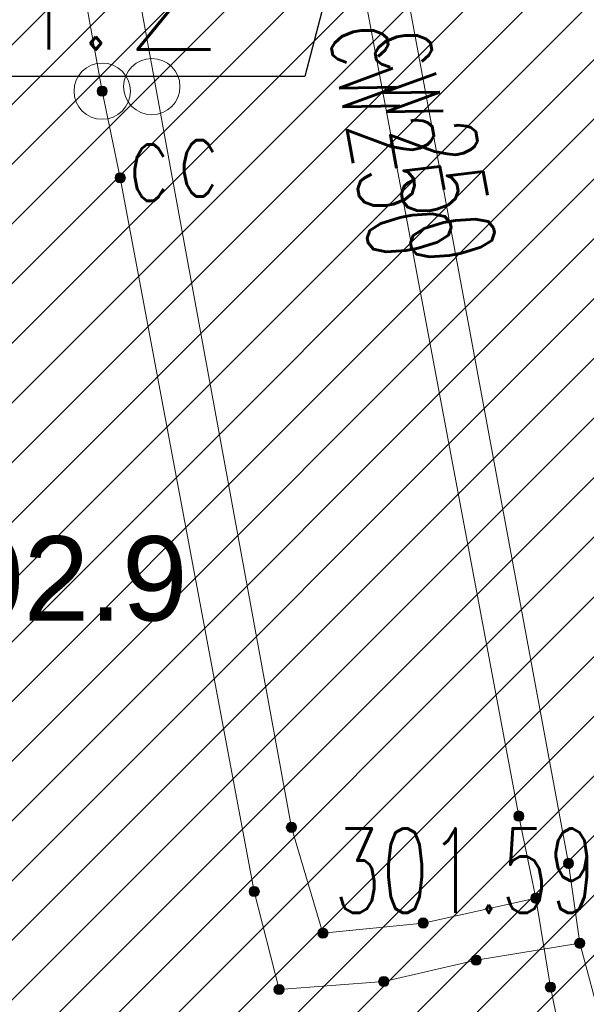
# Model space of a CAD drawing. Header units: metres. Extents: x 6567444 to 13135881, y 5574237 to 11149086.
# Tile 90 of 212: x 6567831.1 to 6567836.13, y 5574514.78 to 5574523.52. Entities that reach past the tile are written whole.
import ezdxf
from ezdxf import colors
from ezdxf.entities.mleader import LeaderData, LeaderLine
from ezdxf.enums import TextEntityAlignment as Align
from ezdxf.math import Vec2, Vec3

# ---------------------------------------------------------------- set-up
doc = ezdxf.new("R2010")
doc.units = ezdxf.units.M
for name, color, linetype, lineweight in [('_MDCP$0$GES_InneUrzadzeniaTowarzyszace_P', 7, 'Continuous', 18), ('_MDCP$0$GES_PrzewodCieplowniczy', 212, 'Continuous', 18), ('_MDCP$0$GES_Rzedna', 7, 'Continuous', 18), ('_MDCP$0$OTRN', 7, 'Continuous', 13), ('_TT_WOD_Opis_PKT_II', 7, 'Continuous', 30), ('GE.I.6640.1.468.2024_MDCP_dodatkowe pomiary_12.03.2026$0$GES_InneUrzadzeniaTowarzyszace_P', 7, 'Continuous', 18), ('GE.I.6640.1.468.2024_MDCP_dodatkowe pomiary_12.03.2026$0$GES_PrzewodCieplowniczy', 212, 'Continuous', 18), ('GE.I.6640.1.468.2024_MDCP_dodatkowe pomiary_12.03.2026$0$GES_Rzedna', 7, 'Continuous', 18), ('GE.I.6640.1.468.2024_MDCP_dodatkowe pomiary_12.03.2026$0$OTRN', 7, 'Continuous', 13)]:
    doc.layers.add(name, color=color, linetype=linetype, lineweight=lineweight)
for name, color, linetype in [('_MDCP$0$OTRN_O', 7, 'Continuous'), ('FORMA - Arch 01 - PZT 1 Strefy', 7, 'Continuous'), ('GE.I.6640.1.468.2024_MDCP_dodatkowe pomiary_12.03.2026$0$OTRN_O', 7, 'Continuous')]:
    doc.layers.add(name, color=color, linetype=linetype)
doc.styles.add('_MDCP$0$BDOT', font='arial.ttf', dxfattribs={"width": 0.9})
doc.styles.add('_MDCP$0$STANDARD', font='simplex.shx')
doc.styles.add('GE.I.6640.1.468.2024_MDCP_dodatkowe pomiary_12.03.2026$0$BDOT', font='arial.ttf', dxfattribs={"width": 0.9})
doc.styles.add('GE.I.6640.1.468.2024_MDCP_dodatkowe pomiary_12.03.2026$0$STANDARD', font='simplex.shx')
doc.styles.add('ROMANS', font='romans.shx', dxfattribs={"width": 0.9})

# ---------------------------------------------------------------- blocks, each defined once
blk = doc.blocks.new('_MDCP$0$other_SUPW_O')
at = {"color": 0, "linetype": 'Continuous', "lineweight": 18}
blk.add_circle((0, 0), 0.5, dxfattribs=at)
blk = doc.blocks.new('_MDCP$0$other_SUPS01_02')
at = {"linetype": 'Continuous', "lineweight": 13}
blk.add_hatch(color=0, dxfattribs=at).paths.add_polyline_path([(0, -0.090553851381, 1), (0, 0.090553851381, 1)])
at = {"color": 0, "linetype": 'Continuous', "lineweight": 13}
blk.add_circle((0, 0), 0.090553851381, dxfattribs=at)
blk = doc.blocks.new('_MDCP$0$OTRN')
at = {"layer": '_MDCP$0$OTRN', "color": 0, "const_width": 0.09}
blk.add_lwpolyline([(-0.045, 0, 1), (0.045, 0, 1)], format="xyb", close=True, dxfattribs=at)
at = {"layer": '_MDCP$0$OTRN_O', "color": 0, "style": '_MDCP$0$BDOT'}
blk.add_attdef('RZEDNA', (0.5138805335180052, 0.5151789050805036), '', height=1.5, dxfattribs=at)
blk = doc.blocks.new('_MDCP')
at = {"layer": '_MDCP$0$GES_PrzewodCieplowniczy', "color": 212, "linetype": 'Continuous', "lineweight": 18}
for points in [[(6567835.394793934, 5574577.253727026), (6567835.56, 5574576.27), (6567841.12, 5574549.13), (6567842.56, 5574542.47), (6567842.66, 5574541.85), (6567842.59, 5574541.6), (6567842.37, 5574541.42), (6567841.76, 5574541.31), (6567832.56, 5574539.84), (6567831.99, 5574539.72), (6567831.81, 5574539.63), (6567831.65, 5574539.49), (6567831.8, 5574538.65), (6567833.769999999, 5574527.9), (6567835.97, 5574516.03), (6567836.07, 5574515.32), (6567836.27, 5574514.58), (6567838.64, 5574502.84)], [(6567840.21, 5574493.419999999), (6567838.21, 5574503.22), (6567835.809999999, 5574514.93), (6567835.68, 5574515.72), (6567835.53, 5574516.45), (6567833.32, 5574528.209999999), (6567831.320000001, 5574539.11), (6567831.19, 5574539.86), (6567831.31, 5574540.06), (6567831.53, 5574540.16), (6567832.13, 5574540.28), (6567841.07, 5574541.69), (6567841.7, 5574541.789999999), (6567841.9, 5574541.97), (6567842.01, 5574542.23), (6567841.92, 5574542.82), (6567840.56, 5574549.05), (6567834.9, 5574576.290000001), (6567834.74, 5574576.8), (6567834.714150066, 5574577.125709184)], [(6567835.68, 5574515.72), (6567834.68, 5574515.500000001), (6567833.79, 5574515.41), (6567833.51, 5574516.35), (6567832.44, 5574522.19), (6567832.16, 5574523.72), (6567831.79, 5574526.04), (6567831.58, 5574526.96), (6567831.47, 5574527.08), (6567831.3, 5574527.11), (6567830.49, 5574526.95), (6567828.78, 5574526.589999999), (6567826.68, 5574526.13), (6567800.623726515, 5574520.081677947)], [(6567800.735871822, 5574519.588797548), (6567826.76, 5574525.61), (6567828.62, 5574526.02), (6567830.22, 5574526.41), (6567830.96, 5574526.579999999), (6567831.1, 5574526.54), (6567831.21, 5574526.4), (6567831.36, 5574525.68), (6567831.69, 5574523.660000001), (6567831.83, 5574522.89), (6567831.99, 5574522.12), (6567833.18, 5574515.78), (6567833.4, 5574514.910000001), (6567834.33, 5574514.98), (6567835.15, 5574515.17), (6567836.07, 5574515.32)]]:
    blk.add_lwpolyline(points, dxfattribs=at)
at = {"layer": '_MDCP$0$GES_InneUrzadzeniaTowarzyszace_P', "linetype": 'Continuous', "xscale": 0.5, "yscale": 0.5, "zscale": 0.5}
for p in [(6567831.83, 5574522.89), (6567832.27, 5574522.93)]:
    blk.add_blockref('_MDCP$0$other_SUPW_O', p, dxfattribs=at)
at = {"layer": '_MDCP$0$GES_Rzedna', "color": 212, "linetype": 'Continuous', "xscale": 0.5, "yscale": 0.5, "zscale": 0.5}
for p in [(6567831.83, 5574522.89), (6567831.99, 5574522.12), (6567835.53, 5574516.45), (6567833.51, 5574516.35), (6567835.97, 5574516.03), (6567833.18, 5574515.78), (6567835.68, 5574515.72), (6567834.68, 5574515.500000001), (6567833.79, 5574515.41), (6567836.07, 5574515.32), (6567835.15, 5574515.17), (6567834.33, 5574514.98), (6567835.809999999, 5574514.93), (6567833.4, 5574514.910000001)]:
    blk.add_blockref('_MDCP$0$other_SUPS01_02', p, dxfattribs=at)
at = {"layer": '_MDCP$0$OTRN', "color": 14, "xscale": 0.5, "yscale": 0.5, "zscale": 0.5}
blk.add_blockref('_MDCP$0$OTRN', (6567829.71, 5574517.929, 302.949), dxfattribs=at).add_auto_attribs({'RZEDNA': '302.9'})
at = {"layer": '_MDCP$0$GES_InneUrzadzeniaTowarzyszace_P', "color": 7, "lineweight": 15, "style": '_MDCP$0$STANDARD', "width": 0.66}
for p in [(6567832.054999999, 5574522.665), (6567832.494999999, 5574522.705)]:
    blk.add_text('c', height=0.75, dxfattribs=at).set_placement(p, align=Align.TOP_LEFT)
at = {"layer": '_MDCP$0$GES_PrzewodCieplowniczy', "color": 212, "lineweight": 15, "style": '_MDCP$0$STANDARD', "width": 0.66}
for rotation, p in [(-79.40000000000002, (6567834.399544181, 5574522.465457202)), (-79.5, (6567834.785564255, 5574522.420569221))]:
    blk.add_text('cw250', height=0.75, rotation=rotation, dxfattribs=at).set_placement(p, align=Align.MIDDLE_CENTER)
at = {"layer": '_MDCP$0$GES_Rzedna', "color": 212, "lineweight": 15, "style": '_MDCP$0$STANDARD', "width": 0.66}
blk.add_text('301.59', height=0.75, dxfattribs=at).set_placement((6567833.884147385, 5574515.965380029), align=Align.MIDDLE_LEFT)
blk = doc.blocks.new('GE.I.6640.1.468.2024_MDCP_dodatkowe pomiary_12.03.2026$0$other_SUPW_O')
at = {"color": 0, "linetype": 'Continuous', "lineweight": 18}
blk.add_circle((0, 0), 0.5, dxfattribs=at)
blk = doc.blocks.new('GE.I.6640.1.468.2024_MDCP_dodatkowe pomiary_12.03.2026$0$other_SUPS01_02')
at = {"linetype": 'Continuous', "lineweight": 13}
blk.add_hatch(color=0, dxfattribs=at).paths.add_polyline_path([(0, -0.090553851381, 1), (0, 0.090553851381, 1)])
at = {"color": 0, "linetype": 'Continuous', "lineweight": 13}
blk.add_circle((0, 0), 0.090553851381, dxfattribs=at)
blk = doc.blocks.new('GE.I.6640.1.468.2024_MDCP_dodatkowe pomiary_12.03.2026$0$OTRN')
at = {"layer": 'GE.I.6640.1.468.2024_MDCP_dodatkowe pomiary_12.03.2026$0$OTRN', "color": 0, "const_width": 0.09}
blk.add_lwpolyline([(-0.045, 0, 1), (0.045, 0, 1)], format="xyb", close=True, dxfattribs=at)
at = {"layer": 'GE.I.6640.1.468.2024_MDCP_dodatkowe pomiary_12.03.2026$0$OTRN_O', "color": 0, "style": 'GE.I.6640.1.468.2024_MDCP_dodatkowe pomiary_12.03.2026$0$BDOT'}
blk.add_attdef('RZEDNA', (0.5138805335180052, 0.5151789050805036), '', height=1.5, dxfattribs=at)
blk = doc.blocks.new('GE.I.6640.1.468.2024_MDCP_dodatkowe pomiary_12.03.2026')
at = {"layer": 'GE.I.6640.1.468.2024_MDCP_dodatkowe pomiary_12.03.2026$0$GES_PrzewodCieplowniczy', "color": 212, "linetype": 'Continuous', "lineweight": 18}
for points in [[(6567835.394793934, 5574577.253727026), (6567835.56, 5574576.27), (6567841.12, 5574549.13), (6567842.56, 5574542.47), (6567842.66, 5574541.85), (6567842.59, 5574541.6), (6567842.37, 5574541.42), (6567841.76, 5574541.31), (6567832.56, 5574539.84), (6567831.99, 5574539.72), (6567831.81, 5574539.63), (6567831.65, 5574539.49), (6567831.8, 5574538.65), (6567833.769999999, 5574527.9), (6567835.97, 5574516.03), (6567836.07, 5574515.32), (6567836.27, 5574514.58), (6567838.64, 5574502.84)], [(6567840.21, 5574493.419999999), (6567838.21, 5574503.22), (6567835.809999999, 5574514.93), (6567835.68, 5574515.72), (6567835.53, 5574516.45), (6567833.32, 5574528.209999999), (6567831.320000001, 5574539.11), (6567831.19, 5574539.86), (6567831.31, 5574540.06), (6567831.53, 5574540.16), (6567832.13, 5574540.28), (6567841.07, 5574541.69), (6567841.7, 5574541.789999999), (6567841.9, 5574541.97), (6567842.01, 5574542.23), (6567841.92, 5574542.82), (6567840.56, 5574549.05), (6567834.9, 5574576.290000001), (6567834.74, 5574576.8), (6567834.714150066, 5574577.125709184)], [(6567835.68, 5574515.72), (6567834.68, 5574515.500000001), (6567833.79, 5574515.41), (6567833.51, 5574516.35), (6567832.44, 5574522.19), (6567832.16, 5574523.72), (6567831.79, 5574526.04), (6567831.58, 5574526.96), (6567831.47, 5574527.08), (6567831.3, 5574527.11), (6567830.49, 5574526.95), (6567828.78, 5574526.589999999), (6567826.68, 5574526.13), (6567800.623726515, 5574520.081677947)], [(6567800.735871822, 5574519.588797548), (6567826.76, 5574525.61), (6567828.62, 5574526.02), (6567830.22, 5574526.41), (6567830.96, 5574526.579999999), (6567831.1, 5574526.54), (6567831.21, 5574526.4), (6567831.36, 5574525.68), (6567831.69, 5574523.660000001), (6567831.83, 5574522.89), (6567831.99, 5574522.12), (6567833.18, 5574515.78), (6567833.4, 5574514.910000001), (6567834.33, 5574514.98), (6567835.15, 5574515.17), (6567836.07, 5574515.32)]]:
    blk.add_lwpolyline(points, dxfattribs=at)
at = {"layer": 'GE.I.6640.1.468.2024_MDCP_dodatkowe pomiary_12.03.2026$0$GES_InneUrzadzeniaTowarzyszace_P', "linetype": 'Continuous', "xscale": 0.5, "yscale": 0.5, "zscale": 0.5}
for p in [(6567831.83, 5574522.89), (6567832.27, 5574522.93)]:
    blk.add_blockref('GE.I.6640.1.468.2024_MDCP_dodatkowe pomiary_12.03.2026$0$other_SUPW_O', p, dxfattribs=at)
at = {"layer": 'GE.I.6640.1.468.2024_MDCP_dodatkowe pomiary_12.03.2026$0$GES_Rzedna', "color": 212, "linetype": 'Continuous', "xscale": 0.5, "yscale": 0.5, "zscale": 0.5}
for p in [(6567831.83, 5574522.89), (6567831.99, 5574522.12), (6567835.53, 5574516.45), (6567833.51, 5574516.35), (6567835.97, 5574516.03), (6567833.18, 5574515.78), (6567835.68, 5574515.72), (6567834.68, 5574515.500000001), (6567833.79, 5574515.41), (6567836.07, 5574515.32), (6567835.15, 5574515.17), (6567834.33, 5574514.98), (6567835.809999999, 5574514.93), (6567833.4, 5574514.910000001)]:
    blk.add_blockref('GE.I.6640.1.468.2024_MDCP_dodatkowe pomiary_12.03.2026$0$other_SUPS01_02', p, dxfattribs=at)
at = {"layer": 'GE.I.6640.1.468.2024_MDCP_dodatkowe pomiary_12.03.2026$0$OTRN', "color": 14, "xscale": 0.5, "yscale": 0.5, "zscale": 0.5}
blk.add_blockref('GE.I.6640.1.468.2024_MDCP_dodatkowe pomiary_12.03.2026$0$OTRN', (6567829.71, 5574517.929, 302.949), dxfattribs=at).add_auto_attribs({'RZEDNA': '302.9'})
at = {"layer": 'GE.I.6640.1.468.2024_MDCP_dodatkowe pomiary_12.03.2026$0$GES_InneUrzadzeniaTowarzyszace_P', "color": 7, "lineweight": 15, "style": 'GE.I.6640.1.468.2024_MDCP_dodatkowe pomiary_12.03.2026$0$STANDARD', "width": 0.66}
for p in [(6567832.054999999, 5574522.665), (6567832.494999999, 5574522.705)]:
    blk.add_text('c', height=0.75, dxfattribs=at).set_placement(p, align=Align.TOP_LEFT)
at = {"layer": 'GE.I.6640.1.468.2024_MDCP_dodatkowe pomiary_12.03.2026$0$GES_PrzewodCieplowniczy', "color": 212, "lineweight": 15, "style": 'GE.I.6640.1.468.2024_MDCP_dodatkowe pomiary_12.03.2026$0$STANDARD', "width": 0.66}
for rotation, p in [(-79.40000000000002, (6567834.399544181, 5574522.465457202)), (-79.5, (6567834.785564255, 5574522.420569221))]:
    blk.add_text('cw250', height=0.75, rotation=rotation, dxfattribs=at).set_placement(p, align=Align.MIDDLE_CENTER)
at = {"layer": 'GE.I.6640.1.468.2024_MDCP_dodatkowe pomiary_12.03.2026$0$GES_Rzedna', "color": 212, "lineweight": 15, "style": 'GE.I.6640.1.468.2024_MDCP_dodatkowe pomiary_12.03.2026$0$STANDARD', "width": 0.66}
blk.add_text('301.59', height=0.75, dxfattribs=at).set_placement((6567833.884147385, 5574515.965380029), align=Align.MIDDLE_LEFT)

msp = doc.modelspace()

# ---------------------------------------------------------------- block references
at = {"layer": 'Defpoints'}
msp.add_blockref('GE.I.6640.1.468.2024_MDCP_dodatkowe pomiary_12.03.2026', (0, 0), dxfattribs=at)

# ---------------------------------------------------------------- next in the draw order: block references
msp.add_blockref('_MDCP', (0, 0))

# ---------------------------------------------------------------- next in the draw order: hatches: boundary and pattern name
at = {"layer": 'FORMA - Arch 01 - PZT 1 Strefy', "linetype": 'Continuous', "lineweight": 0, "true_color": 0x577933}
h = msp.add_hatch(dxfattribs=at)
h.set_pattern_fill('ANSI31', color=77, scale=3, style=0)
h.set_pattern_definition([(45, (0, 0), (-0.2651650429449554, 0.2651650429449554), [])])
h.paths.add_polyline_path([(6567829.000000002, 5574517.239999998), (6567842.397905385, 5574471.118455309), (6567844.165110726, 5574471.631813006), (6567846.930686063, 5574462.111473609), (6567846.967089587, 5574484.472146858), (6567835.735746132, 5574536.730011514), (6567846.642281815, 5574539.074061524), (6567844.863687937, 5574547.349609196), (6567918.57134045, 5574563.1909752), (6567935.605484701, 5574483.933492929), (6567930.975082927, 5574476.767870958), (6567931.227228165, 5574475.594674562), (6567933.570157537, 5574476.098220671, 0.2166086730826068), (6567938.883658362, 5574480.085244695), (6567921.55, 5574567.859999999), (6567849.266576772, 5574550.953033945), (6567830.110000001, 5574546.469999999)])

# ---------------------------------------------------------------- next in the draw order: leaders
at = {"layer": '_TT_WOD_Opis_PKT_II'}
ml = msp.add_multileader_mtext('Standard', dxfattribs=at)
ml.set_content('\\C7;WII.2', color=256, style='ROMANS')
ml.set_leader_properties(color=7, linetype='ByLayer', lineweight=25)
ml.build(insert=Vec2(0, 0))
ml.multileader.update_dxf_attribs({"text_left_attachment_type": 5, "text_right_attachment_type": 5, "dogleg_length": 0.2, "arrow_head_size": 0.5})
ctx = ml.context
ctx.base_point, ctx.char_height, ctx.arrow_head_size, ctx.landing_gap_size, ctx.plane_origin = Vec3(6567829.087704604, 5574523.019785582), 1.2, 0.5, 0.5, Vec3(6567855.039680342, 5574537.80883436)
ctx.left_attachment, ctx.right_attachment, ctx.text_align_type = 5, 5, 2
notes = []
notes.append((ctx, [(0, (1, 1, 0), (6567833.630561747, 5574523.019785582), (-1, 0), 0.2, [(0, [(6567835.255070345, 5574529.338002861)], 0, [])])]))
ctx.mtext.insert, ctx.mtext.alignment, ctx.mtext.flow_direction = Vec3(6567832.930561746, 5574524.459785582), 3, 5
for ctx, leaders in notes:
    for number, flags, end, landing, length, lines in leaders:
        leader = LeaderData()
        leader.index, (leader.has_last_leader_line, leader.has_dogleg_vector, leader.attachment_direction) = number, flags
        leader.last_leader_point, leader.dogleg_vector, leader.dogleg_length = Vec3(end), Vec3(landing), length
        for number, points, colour, breaks in lines:
            line = LeaderLine()
            line.index, line.vertices, line.color, line.breaks = number, Vec3.list(points), colors.encode_raw_color(colour), breaks
            leader.lines.append(line)
        ctx.leaders.append(leader)

doc.saveas('drawing.dxf')
